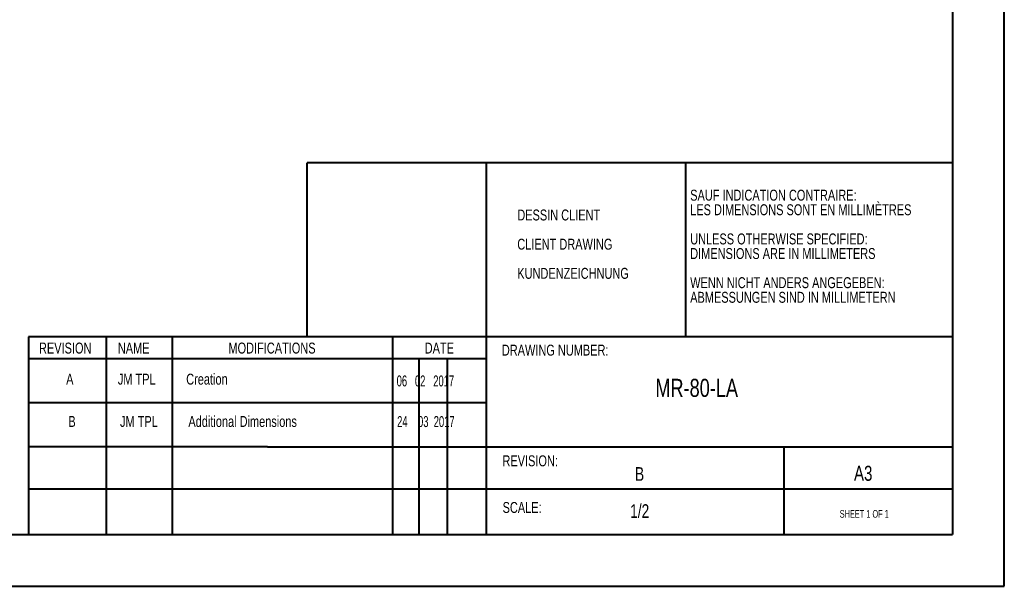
# Model space of a CAD drawing. Header units: millimetres. Extents: x 0 to 420, y 0 to 297.
# Tile 62 of 92: x 230 to 420, y 0 to 110. Entities that reach past the tile are written whole.
import ezdxf

# ---------------------------------------------------------------- set-up
doc = ezdxf.new("R2010")
doc.units = ezdxf.units.MM
doc.styles.add('SLDTEXTSTYLE0', font='TXT', dxfattribs={"width": 0.75})
doc.styles.add('SLDTEXTSTYLE1', font='TXT', dxfattribs={"width": 0.6875})
doc.styles.add('SLDTEXTSTYLE2', font='TXT', dxfattribs={"width": 0.642857})

# ---------------------------------------------------------------- blocks, each defined once
blk = doc.blocks.new('SW_NOTE_0')
at = {"color": 0, "linetype": 'Continuous', "lineweight": 0, "char_height": 2.1167, "attachment_point": 1, "style": 'SLDTEXTSTYLE0'}
for s, insert in [('SAUF INDICATION CONTRAIRE:', (0, 2.73)), ('LES DIMENSIONS SONT EN MILLIMÈTRES', (0, -0.09)), ('UNLESS OTHERWISE SPECIFIED:', (0, -5.74)), ('DIMENSIONS ARE IN MILLIMETERS', (0, -8.56)), ('WENN NICHT ANDERS ANGEGEBEN:', (0, -14.2)), ('ABMESSUNGEN SIND IN MILLIMETERN', (0, -17.03))]:
    blk.add_mtext(s, dxfattribs=dict(at, insert=insert))
blk = doc.blocks.new('SW_NOTE_1')
at = {"color": 0, "linetype": 'Continuous', "lineweight": 0, "char_height": 2.1167, "attachment_point": 1, "style": 'SLDTEXTSTYLE0'}
for s, insert in [('DESSIN CLIENT', (0, 2.73)), ('CLIENT DRAWING', (0, -2.92)), ('KUNDENZEICHNUNG', (0, -8.56))]:
    blk.add_mtext(s, dxfattribs=dict(at, insert=insert))

msp = doc.modelspace()

# ---------------------------------------------------------------- linework, layer by layer
at = {"color": 7, "linetype": 'Continuous', "lineweight": 40}
for p, q in [((420.07884357, 0.21478016), (420.07884357, 297.21478016)), ((410.07884357, 287.21478016), (410.07884357, 10.21478016)), ((410.07884357, 82.12533972), (285.17810608, 82.12533972)), ((285.17810608, 48.51380397), (285.17810608, 82.12533972)), ((319.79422748, 82.12533972), (319.79422748, 10.21478016)), ((358.38771847, 82.12533972), (358.38771847, 48.51380397)), ((410.07884357, 48.51380397), (231.21888987, 48.51380397)), ((231.21888987, 48.51380397), (231.21888987, 10.21478016)), ((246.27050125, 48.51380397), (246.27050125, 10.21478016)), ((259.04765613, 48.51380397), (259.04765613, 10.21478016)), ((301.67592443, 48.51380397), (301.67592443, 10.21478016)), ((319.79422748, 44.21339539), (231.21888987, 44.21478016)), ((306.85713062, 10.21478016), (306.85713062, 44.21359765)), ((312.24838572, 44.21351336), (312.24838572, 10.21478016)), ((319.79422748, 35.71478016), (231.21888987, 35.71478016)), ((277.47884357, 27.21478016), (231.21888987, 27.21478016)), ((277.47884357, 27.21478016), (410.07884357, 27.21478016)), ((377.47752221, 10.21478016), (377.47752221, 27.21478016)), ((410.07884357, 19.03869425), (231.21888987, 19.03869425)), ((9.54138493, 10.21478016), (410.07884357, 10.21478016)), ((0.07884357, 0.21478016), (420.07884357, 0.21478016))]:
    msp.add_line(p, q, dxfattribs=at)

# ---------------------------------------------------------------- block references
at = {"color": 7, "linetype": 'Continuous', "lineweight": 0}
for name, p in [('SW_NOTE_0', (359.28660369, 74.21925123)), ('SW_NOTE_1', (325.8268506, 70.38522545))]:
    msp.add_blockref(name, p, dxfattribs=at)

# ---------------------------------------------------------------- texts
for s, insert, char_height, attachment_point, style in [('REVISION', (233.25959842, 47.3648876), 2.116666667, 1, 'SLDTEXTSTYLE0'), ('NAME', (248.51710075, 47.3648876), 2.116666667, 1, 'SLDTEXTSTYLE0'), ('MODIFICATIONS', (269.92130509, 47.3648876), 2.1166666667, 1, 'SLDTEXTSTYLE0'), ('DATE', (307.90495934, 47.3648876), 2.116666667, 1, 'SLDTEXTSTYLE0'), ('DRAWING NUMBER:', (322.8350305, 46.96581736), 2.1166666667, 1, 'SLDTEXTSTYLE0'), ('A', (238.51549723, 41.35235219), 2.11666667, 1, 'SLDTEXTSTYLE0'), ('JM TPL', (248.51710075, 41.35235219), 2.116666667, 1, 'SLDTEXTSTYLE0'), ('Creation', (261.74666224, 41.35235219), 2.116666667, 1, 'SLDTEXTSTYLE0'), ('06   02   2017', (302.47668387, 41.00974597), 2.1166666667, 1, 'SLDTEXTSTYLE2'), ('MR-80-LA', (352.54541912, 40.35942045), 3.5, 1, 'SLDTEXTSTYLE0'), ('B', (238.938055, 33.16632737), 2.11666667, 1, 'SLDTEXTSTYLE0'), ('JM TPL', (248.93965853, 33.16632737), 2.116666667, 1, 'SLDTEXTSTYLE0'), ('Additional Dimensions', (262.16922002, 33.16632737), 2.1166666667, 1, 'SLDTEXTSTYLE0'), ('24    03  2017', (302.5672629, 33.14799297), 2.1166666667, 1, 'SLDTEXTSTYLE2'), ('REVISION:', (322.95280968, 25.5561209), 2.116666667, 1, 'SLDTEXTSTYLE0'), ('B', (349.4943702, 23.27085635), 2.64583333, 2, 'SLDTEXTSTYLE0'), ('A3', (390.98514584, 23.53401711), 2.910416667, 1, 'SLDTEXTSTYLE0'), ('SCALE:', (322.97730812, 16.52544068), 2.116666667, 1, 'SLDTEXTSTYLE0'), ('1/2', (349.51182522, 16.09718244), 2.645833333, 2, 'SLDTEXTSTYLE0'), ('SHEET 1 OF 1', (388.22358336, 14.98250991), 1.5, 1, 'SLDTEXTSTYLE1')]:
    msp.add_mtext(s, dxfattribs=dict(at, insert=insert, char_height=char_height, attachment_point=attachment_point, style=style))

doc.saveas('drawing.dxf')
